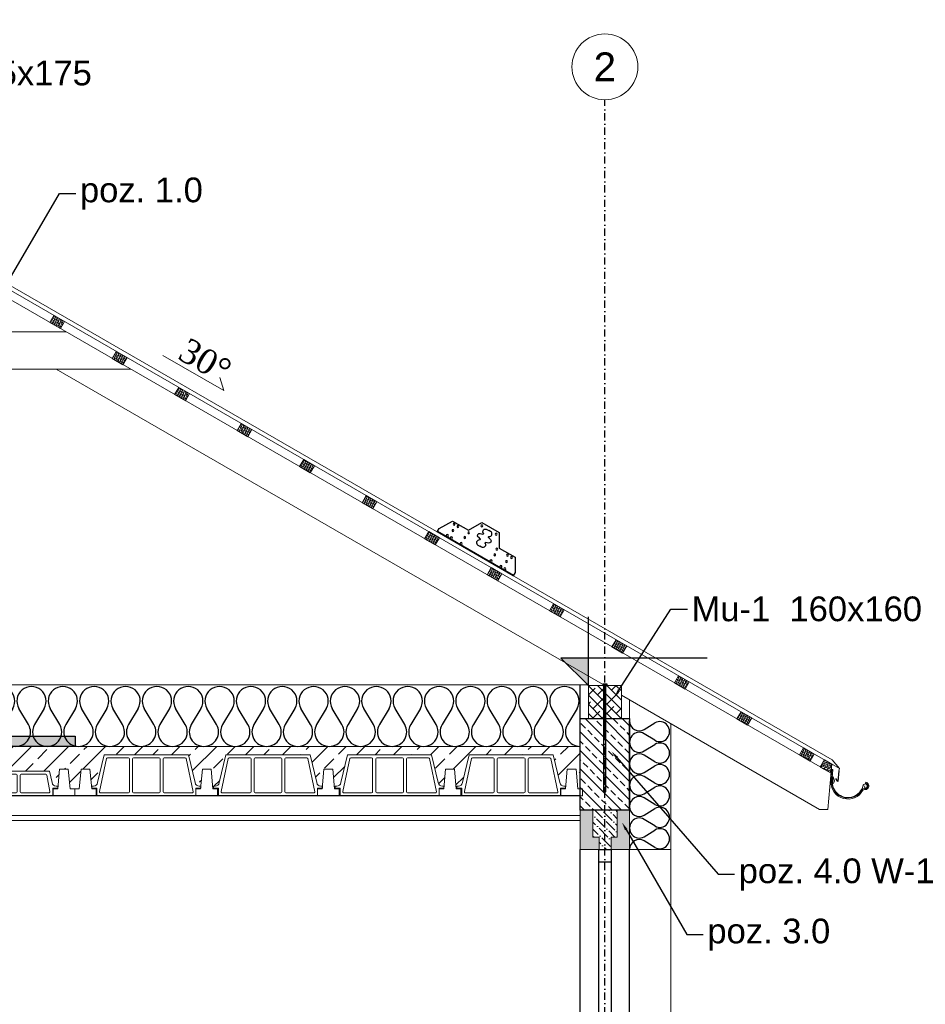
# Model space of a CAD drawing. Header units: millimetres. Extents: x 30042 to 52526, y 144 to 6858.
# Tile 23 of 28: x 42329 to 42768, y 4402 to 4880. Entities that reach past the tile are written whole.
import ezdxf
from ezdxf import colors
from ezdxf.entities.mleader import LeaderData, LeaderLine
from ezdxf.enums import TextEntityAlignment as Align
from ezdxf.math import Vec2, Vec3

# ---------------------------------------------------------------- set-up
doc = ezdxf.new("R2010")
doc.units = ezdxf.units.MM
doc.header["$LTSCALE"] = 100
doc.linetypes.add('DO', pattern=[1, 0.5, -0.24, 0.02, -0.24])
doc.linetypes.add('MO', pattern=[0.7, 0.35, -0.17, 0.01, -0.17])
for name, color, linetype, lineweight in [('_0', 7, 'Continuous', 0), ('BS_3d-krokiew', 42, 'Continuous', 5), ('Dachy', 7, 'Continuous', 9), ('obrobki', 8, 'Continuous', 35), ('sciany_wew', 7, 'Continuous', 18), ('sciany_zew', 7, 'Continuous', 35)]:
    doc.layers.add(name, color=color, linetype=linetype, lineweight=lineweight)
for name, color, linetype in [('A-DRZ', 3, 'Continuous'), ('BA_3d-opis', 2, 'Continuous'), ('BD_itc', 1, 'Continuous'), ('BD_osm', 1, 'MO'), ('BS_osd', 1, 'DO'), ('BS_sru', 7, 'Continuous'), ('CLASSIC', 7, 'Continuous'), ('opisy', 7, 'Continuous'), ('RANNILA', 1, 'Continuous')]:
    doc.layers.add(name, color=color, linetype=linetype)
doc.styles.add('ISO', font='isocpeur.ttf')
doc.styles.add('ISOC', font='isocpeur.ttf')
doc.styles.get("Standard").update_dxf_attribs({"font": 'arial.ttf'})
doc.dimstyles.new('Ł_B 1-50', dxfattribs={"dimtxt": 10, "dimasz": 10, "dimexe": 8, "dimexo": 1, "dimgap": 3, "dimtad": 1, "dimdec": 0, "dimrnd": 0.5, "dimzin": 1, "dimdsep": 46, "dimtxsty": 'ISO', "dimblk": 'OBLIQUE', "dimcen": 10, "dimdle": 8, "dimclrd": 256, "dimclre": 256, "dimclrt": 7, "dimadec": 0, "dimazin": 0, "dimtfac": 1, "dimtdec": 0, "dimtix": 1, "dimtmove": 0, "dimatfit": 2, "dimfxl": 15, "dimfxlon": 1, "dimlwd": -1, "dimlwe": -1, "dimarcsym": 2})

# ---------------------------------------------------------------- blocks, each defined once
blk = doc.blocks.new('rynna')
at = {"layer": 'Dachy', "color": 8, "lineweight": 30, "true_color": 0x757575}
for p, q in [((-3.71, -2.59), (-3.71, -7.74)), ((-3.71, -7.74), (-2.47, -6.45))]:
    blk.add_line(p, q, dxfattribs=at)
at = {"layer": 'Dachy', "color": 8, "true_color": 0x757575}
for p, q in [((-0.74, -8.16), (-0.74, -2.17)), ((-0.25, -2.17), (-0.74, -2.17)), ((-0.25, -8.16), (-0.25, -3.62)), ((-17.17, -6.95), (-17.14, -7.44)), ((-16.75, -9.43), (-16.9, -8.78))]:
    blk.add_line(p, q, dxfattribs=at)
blk.add_lwpolyline([(-0.25, -2.17), (0, -2.17), (0, -5.7), (-0.25, -5.7)], close=True, dxfattribs=at)
for points in [[(-0.74, -7.18), (-0.94, -5.79, 0.735368), (-1.17, -5.75), (-2.04, -7.53, 0.185047), (-2.04, -7.62), (-1.69, -8.87)], [(-0.74, -7.98), (-1, -6.2, 0.735368), (-1.23, -6.16), (-1.9, -7.54, 0.185047), (-1.91, -7.63), (-1.57, -8.83)]]:
    blk.add_lwpolyline(points, format="xyb", dxfattribs=at)
for centre, radius, start, end in [((-17.05, -8.73), 1.78, 94.1177, 275.417), ((-17.05, -8.73), 1.29, 94.1177, 275.417), ((-17, -8.79), 1.01, 1.6952, 180), ((-17, -8.79), 1.01, 180, 259.8012), ((-17.26, -9.23), 0.552, 278.7571, 338.6604), ((-8.53, -7.55), 8.3, 203.8158, 355.8204), ((-8.53, -7.55), 7.56, 187.4127, 10.1929), ((-8.53, -7.55), 7.81, 203.187, 355.5487), ((-17.14, -11.94), 1.45, 42.6525, 83.7677), ((-17.14, -11.94), 1.94, 42.6525, 83.7677)]:
    blk.add_arc(centre, radius, start, end, dxfattribs=at)
blk = doc.blocks.new('postak')
at = {"color": 3, "lineweight": 5}
for p, q in [((12700.5, -8265), (12668.1, -8400.6)), ((12700.5, -8265), (13108.5, -8265)), ((13108.5, -8265), (13141, -8400.6)), ((12711.4, -8284), (12677.5, -8444.4)), ((12716.3, -8280), (12817.4, -8280)), ((12822.4, -8285), (12822.4, -8445)), ((12837.4, -8285), (12837.4, -8445)), ((12842.4, -8280), (12966.7, -8280)), ((12971.7, -8285), (12971.7, -8445)), ((12986.7, -8285), (12986.7, -8445)), ((12991.7, -8280), (13092.8, -8280)), ((13097.6, -8283.8), (13131.6, -8445)), ((12640.5, -8428), (12640.5, -8418)), ((12640.5, -8418), (12648.3, -8418)), ((12640.5, -8428), (12664.5, -8428)), ((12664.5, -8465), (12664.5, -8428)), ((12682.5, -8450), (12817.4, -8450)), ((12842.4, -8450), (12966.7, -8450)), ((12991.7, -8450), (13126.6, -8450)), ((13144.5, -8428), (13168.5, -8428)), ((13144.5, -8465), (13144.5, -8428)), ((13160.8, -8418), (13168.5, -8418)), ((13168.5, -8428), (13168.5, -8418)), ((12664.5, -8465), (13144.5, -8465))]:
    blk.add_line(p, q, dxfattribs=at)
for centre, radius, start, end in [((12716.3, -8285), 5, 90, 168.0807), ((12817.4, -8285), 5, 0, 90), ((12842.4, -8285), 5, 90, 180), ((12966.7, -8285), 5, 0, 90), ((12991.7, -8285), 5, 90, 180), ((13092.8, -8285), 5, 13.4534, 90), ((12648.3, -8398), 20, 270, 352.5885), ((13160.8, -8398), 20, 187.4115, 270), ((12682.5, -8445), 5, 172.5885, 270), ((12817.4, -8445), 5, 270, 0), ((12842.4, -8445), 5, 180, 270), ((12966.7, -8445), 5, 270, 0), ((12991.7, -8445), 5, 180, 270), ((13126.6, -8445), 5, 270, 7.4115)]:
    blk.add_arc(centre, radius, start, end, dxfattribs=at)
blk = doc.blocks.new('125')
at = {"lineweight": 5}
for p, q in [((-376.8, 120), (-389.2, 64.4)), ((-364.6, 101.1), (-378.1, 20.8)), ((-376.8, 120), (71.2, 120)), ((-359.7, 105), (-239.9, 105)), ((-234.9, 100), (-234.9, 20)), ((-219.9, 100), (-219.9, 20)), ((-214.9, 105), (-90.6, 105)), ((-85.6, 100), (-85.6, 20)), ((-70.6, 100), (-70.6, 20)), ((-65.6, 105), (54.2, 105)), ((59.1, 101.1), (72.6, 20.8)), ((71.2, 120), (83.7, 64.4)), ((-416.8, 37), (-416.8, 47)), ((-416.8, 47), (-409, 47)), ((-416.8, 37), (-392.8, 37)), ((-392.8, 0), (-392.8, 37)), ((-392.8, 0), (87.2, 0)), ((-373.2, 15), (-239.9, 15)), ((-214.9, 15), (-90.6, 15)), ((-65.6, 15), (69.3, 15)), ((87.2, 0), (87.2, 37)), ((87.2, 37), (111.2, 37)), ((103.5, 47), (111.2, 47)), ((111.2, 37), (111.2, 47))]:
    blk.add_line(p, q, dxfattribs=at)
for centre, radius, start, end in [((-359.7, 100), 5, 90, 167.3906), ((-239.9, 100), 5, 0, 90), ((-214.9, 100), 5, 90, 180), ((-90.6, 100), 5, 0, 90), ((-65.6, 100), 5, 90, 180), ((54.2, 100), 5, 12.6094, 90), ((-409, 67), 20, 270, 352.5885), ((103.5, 67), 20, 187.4115, 270), ((-373.2, 20), 5, 170.4482, 270), ((-239.9, 20), 5, 270, 0), ((-214.9, 20), 5, 180, 270), ((-90.6, 20), 5, 270, 0), ((-65.6, 20), 5, 180, 270), ((67.6, 20), 5, 270, 9.5518)]:
    blk.add_arc(centre, radius, start, end, dxfattribs=at)
blk = doc.blocks.new('IZ-OC2')
blk.add_lwpolyline([(0, 0, 0.579795), (0.202, 0.353), (0.048, 0.616, -1.746806), (0.452, 0.616), (0.298, 0.353, 1.746806), (0.702, 0.353), (0.548, 0.616, -1.746806), (0.952, 0.616), (0.798, 0.353, 0.579795), (1, 0)], format="xyb")
blk = doc.blocks.new('*U454')
h = blk.add_hatch(color=256)
h.dxf.hatch_style = 1
h.paths.add_polyline_path([(972.59, 378.9), (985.93, 378.9), (985.93, 365.57)])
blk.add_lwpolyline([(1043.57, 378.9), (985.93, 378.9), (985.93, 398.9)])
blk.add_lwpolyline([(985.93, 365.57), (985.93, 378.9), (972.59, 378.9)], close=True)
blk.add_point((985.93, 365.57))
at = {"style": 'ISOC', "flags": 2}
blk.add_attdef('WYSOKOŚĆ', text='', height=10, dxfattribs=at).set_placement((988.58, 378.9), align=Align.BOTTOM_LEFT)
blk = doc.blocks.new('_Oblique')
at = {"color": 0, "linetype": 'ByBlock', "lineweight": -2}
blk.add_line((-0.5, -0.5), (0.5, 0.5), dxfattribs=at)
blk = doc.blocks.new('*D686')
at = {"layer": 'Defpoints', "color": 0, "transparency": 16777216}
for p in [(42118.61, 4863.16), (41920.61, 4748.84), (41957.53, 4742.74), (41849.97, 4728.84), (42351.25, 4728.84)]:
    blk.add_point(p, dxfattribs=at)
at = {"layer": 'sciany_wew', "transparency": 16777216}
blk.add_arc((41885.97, 4728.84), 72.9, 0, 30, dxfattribs=at)
at = {"layer": 'sciany_wew', "transparency": 16777216, "xscale": 10, "yscale": 10, "zscale": 10}
for p, rotation in [((41949.1, 4765.29), 119.9999999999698), ((41958.86, 4728.84), 270)]:
    blk.add_blockref('_Oblique', p, dxfattribs=dict(at, rotation=rotation))
at = {"layer": 'sciany_wew', "color": 7, "transparency": 16777216, "insert": (41964.11, 4749.78), "char_height": 10, "attachment_point": 5, "rotation": 285, "style": 'ISO'}
blk.add_mtext('30%%d', dxfattribs=at)
blk = doc.blocks.new('m16')
at = {"layer": 'BS_osd', "ltscale": 0.5}
blk.add_line((-0.5, 28.16), (-0.5, -24.34), dxfattribs=at)
at = {"layer": 'BS_sru'}
for p, q in [((-1.5, 27.26), (-1.5, 27.46)), ((0.5, 27.46), (-1.5, 27.46)), ((-1.48, 28.09), (-1.48, 27.46)), ((0.48, 27.46), (-1.48, 27.46)), ((0.24, 28.16), (-1.24, 28.16)), ((-1, -4.82), (-1, 27.26)), ((-0.99, 28.09), (-0.99, 27.46)), ((-0.01, 28.09), (-0.01, 27.46)), ((0, -4.82), (0, 27.26)), ((0.48, 28.09), (0.48, 27.46)), ((0.5, 27.26), (0.5, 27.46)), ((-1, -24.34), (-1, -4.82)), ((0, -24.34), (0, -4.82)), ((0, -24.34), (-1, -24.34))]:
    blk.add_line(p, q, dxfattribs=at)
for centre, radius, start, end in [((-1.24, 27.7), 0.465, 58.1553, 121.8447), ((-0.5, 26.41), 1.76, 73.7642, 106.2358), ((0.24, 27.7), 0.465, 58.1553, 121.8447)]:
    blk.add_arc(centre, radius, start, end, dxfattribs=at)
at = {"layer": 'opisy'}
blk.add_line((0.5, 27.26), (-1.5, 27.26), dxfattribs=at)
blk = doc.blocks.new('A$C07F43EE1')
at = {"layer": 'RANNILA', "color": 1}
for p, q in [((196.5, 106.1, 502.2), (197.2, 105.7, 502.2)), ((229.5, 106.1, 502.2), (228.8, 105.7, 502.2)), ((196.5, 67.9, 502.2), (197.2, 68.3, 502.2)), ((229.5, 67.9, 502.2), (228.8, 68.3, 502.2))]:
    blk.add_line(p, q, dxfattribs=at)
at = {"layer": 'RANNILA', "color": 6, "extrusion": (1.2326e-32, -1, 1.83691e-16)}
blk.add_line((202.8, 131, 502.2), (202.8, 131, 504.2), dxfattribs=at)
at = {"layer": 'RANNILA', "color": 6, "extrusion": (-1.2326e-32, -1, 1.83691e-16)}
blk.add_line((223.3, 131, 502.2), (223.3, 131, 504.2), dxfattribs=at)
at = {"layer": 'RANNILA', "color": 6, "extrusion": (1.2326e-32, 1, 1.83691e-16)}
blk.add_line((202.8, 43, 502.2), (202.8, 43, 504.2), dxfattribs=at)
at = {"layer": 'RANNILA', "color": 6, "extrusion": (-1.2326e-32, 1, 1.83691e-16)}
blk.add_line((223.3, 43, 502.2), (223.3, 43, 504.2), dxfattribs=at)
at = {"layer": 'RANNILA', "color": 1, "elevation": 502.2}
blk.add_lwpolyline([(0, 0), (426, 0), (426, 18), (389, 82), (299.3, 82), (261.2, 148), (164.8, 148), (126.7, 82), (37, 82), (0, 18)], close=True, dxfattribs=at)
at = {"layer": 'RANNILA', "color": 1}
for points, elevation in [([(183.6, 96.6), (197.2, 100.7)], 502.2), ([(242.4, 96.6), (228.8, 100.7)], 502.2), ([(183.6, 77.4), (197.2, 73.3)], 502.2), ([(242.4, 77.4), (228.8, 73.3)], 502.2), ([(0, 2), (426, 2)], 504.2)]:
    blk.add_lwpolyline(points, dxfattribs=dict(at, elevation=elevation))
at = {"layer": 'RANNILA', "color": 1, "elevation": 502.2}
for points in [[(197.2, 105.7, -0.805887), (202.8, 131), (213, 131)], [(228.8, 105.7, 0.805887), (223.3, 131), (213, 131)], [(197.2, 68.3, 0.805887), (202.8, 43), (213, 43)], [(228.8, 68.3, -0.805887), (223.3, 43), (213, 43)]]:
    blk.add_lwpolyline(points, format="xyb", dxfattribs=at)
at = {"layer": 'RANNILA', "color": 1}
for centre, radius in [((173, 133, 502.2), 4.5), ((253, 133, 502.2), 4.5), ((52, 72.5, 502.2), 4.5), ((74, 72.5, 502.2), 4.5), ((134, 72.5, 502.2), 4.5), ((292, 72.5, 502.2), 4.5), ((352, 72.5, 502.2), 4.5), ((374, 72.5, 502.2), 4.5), ((52, 8, 504.2), 5.3), ((63, 43, 502.2), 4.5), ((74, 8, 504.2), 5.3), ((129, 8, 504.2), 5.3), ((129, 43, 502.2), 4.5), ((297, 8, 502.2), 5.3), ((297, 43, 502.2), 4.5), ((352, 8, 502.2), 5.3), ((363, 43, 502.2), 4.5), ((374, 8, 502.2), 5.3)]:
    blk.add_circle(centre, radius, dxfattribs=at)
for centre, radius, start, end in [((186.5, 87, 502.2), 10, 106.996, 180), ((195.5, 103.2, 502.2), 3, 302.751, 71.9986), ((230.5, 103.2, 502.2), 3, 108.0014, 237.249), ((239.5, 87, 502.2), 10, 0, 73.004), ((186.5, 87, 502.2), 10, 180, 253.004), ((195.5, 70.8, 502.2), 3, 288.0014, 57.249), ((230.5, 70.8, 502.2), 3, 122.751, 251.9986), ((239.5, 87, 502.2), 10, 286.996, 0)]:
    blk.add_arc(centre, radius, start, end, dxfattribs=at)

msp = doc.modelspace()

# ---------------------------------------------------------------- hatches: boundary and pattern name
h = msp.add_hatch()
h.set_pattern_fill('ANSI33', color=256)
h.set_pattern_definition([(135, (84335.528, 40.815), (4.4901281, 4.4901281), []), (135, (84331.038, 40.815), (4.4901281, 4.4901281), [3.175, -1.5875])])
h.paths.add_polyline_path([(42600.61, 4496.59), (42624.61, 4496.59), (42624.61, 4541.16), (42600.61, 4541.16)])
msp.add_hatch(color=256).paths.add_polyline_path([(42355.61, 4527.59), (42205.61, 4527.59), (42205.61, 4532.59), (42355.61, 4532.59)])
h = msp.add_hatch()
h.set_pattern_fill('ANSI33', color=256, scale=2, style=0)
edge = h.paths.add_edge_path()
edge.add_line((42428.74, 4523.59), (42469.54, 4523.59))
edge.add_line((42469.54, 4523.59), (42472.78, 4510.03))
edge.add_arc((42474.77, 4510.29), 2, 187.4115, 270)
edge.add_line((42474.77, 4508.29), (42475.58, 4508.29))
edge.add_line((42475.58, 4508.29), (42476.32, 4516.59))
edge.add_line((42476.32, 4516.59), (42480.62, 4516.59))
edge.add_line((42480.62, 4516.59), (42481.47, 4507.09))
edge.add_line((42481.47, 4507.09), (42481.74, 4507.09))
edge.add_line((42481.74, 4507.09), (42481.74, 4508.29))
edge.add_line((42481.74, 4508.29), (42482.51, 4508.29))
edge.add_arc((42482.51, 4510.29), 2, 270, 352.5885)
edge.add_line((42484.5, 4510.03), (42487.74, 4523.59))
edge.add_line((42487.74, 4523.59), (42528.54, 4523.59))
edge.add_line((42528.54, 4523.59), (42531.78, 4510.03))
edge.add_arc((42533.77, 4510.29), 2, 187.4115, 270)
edge.add_line((42533.77, 4508.29), (42534.58, 4508.29))
edge.add_line((42534.58, 4508.29), (42535.32, 4516.59))
edge.add_line((42535.32, 4516.59), (42539.62, 4516.59))
edge.add_line((42539.62, 4516.59), (42540.47, 4507.09))
edge.add_line((42540.47, 4507.09), (42540.74, 4507.09))
edge.add_line((42540.74, 4507.09), (42540.74, 4508.29))
edge.add_line((42540.74, 4508.29), (42541.51, 4508.29))
edge.add_arc((42541.51, 4510.29), 2, 270, 352.5885)
edge.add_line((42543.5, 4510.03), (42546.74, 4523.59))
edge.add_line((42546.74, 4523.59), (42587.54, 4523.59))
edge.add_line((42587.54, 4523.59), (42590.78, 4510.03))
edge.add_arc((42592.77, 4510.29), 2, 187.4115, 270)
edge.add_line((42592.77, 4508.29), (42593.58, 4508.29))
edge.add_line((42593.58, 4508.29), (42594.32, 4516.59))
edge.add_line((42594.32, 4516.59), (42598.62, 4516.59))
edge.add_line((42598.62, 4516.59), (42599.47, 4507.09))
edge.add_line((42599.47, 4507.09), (42600.61, 4507.09))
edge.add_line((42600.61, 4507.09), (42600.61, 4527.59))
edge.add_line((42600.61, 4527.59), (42280.61, 4527.59))
edge.add_line((42280.61, 4527.59), (42280.61, 4516.59))
edge.add_line((42280.61, 4516.59), (42282.76, 4516.59))
edge.add_line((42282.76, 4516.59), (42283.61, 4507.09))
edge.add_line((42283.61, 4507.09), (42285.86, 4507.09))
edge.add_line((42285.86, 4507.09), (42285.86, 4507.09))
edge.add_line((42285.86, 4507.09), (42288.11, 4507.09))
edge.add_line((42288.11, 4507.09), (42288.96, 4516.59))
edge.add_line((42288.96, 4516.59), (42293.26, 4516.59))
edge.add_line((42293.26, 4516.59), (42294.11, 4507.09))
edge.add_line((42294.11, 4507.09), (42294.33, 4507.09))
edge.add_line((42294.33, 4507.09), (42294.33, 4508.29))
edge.add_line((42294.33, 4508.29), (42295.1, 4508.29))
edge.add_ellipse((42295.1, 4510.29), major_axis=(1.41, 1.41), ratio=1, start_angle=225, end_angle=307.5885)
edge.add_line((42297.09, 4510.03), (42298.33, 4515.59))
edge.add_line((42298.33, 4515.59), (42343.13, 4515.59))
edge.add_line((42343.13, 4515.59), (42344.37, 4510.03))
edge.add_ellipse((42346.36, 4510.29), major_axis=(1.41, 1.41), ratio=1, start_angle=142.4115, end_angle=225)
edge.add_line((42346.36, 4508.29), (42347.21, 4508.29))
edge.add_line((42347.21, 4508.29), (42347.96, 4516.59))
edge.add_line((42347.96, 4516.59), (42352.26, 4516.59))
edge.add_line((42352.26, 4516.59), (42353.11, 4507.09))
edge.add_line((42353.11, 4507.09), (42355.36, 4507.09))
edge.add_line((42355.36, 4507.09), (42357.61, 4507.09))
edge.add_line((42357.61, 4507.09), (42358.46, 4516.59))
edge.add_line((42358.46, 4516.59), (42362.76, 4516.59))
edge.add_line((42362.76, 4516.59), (42363.59, 4507.29))
edge.add_line((42363.59, 4507.29), (42363.74, 4507.29))
edge.add_line((42363.74, 4507.29), (42363.74, 4508.29))
edge.add_line((42363.74, 4508.29), (42364.51, 4508.29))
edge.add_arc((42364.51, 4510.29), 2, 270, 352.5885)
edge.add_line((42366.5, 4510.03), (42369.74, 4523.59))
edge.add_line((42369.74, 4523.59), (42410.54, 4523.59))
edge.add_line((42410.54, 4523.59), (42413.78, 4510.03))
edge.add_arc((42415.77, 4510.29), 2, 187.4115, 270)
edge.add_line((42415.77, 4508.29), (42416.58, 4508.29))
edge.add_line((42416.58, 4508.29), (42417.32, 4516.59))
edge.add_line((42417.32, 4516.59), (42421.62, 4516.59))
edge.add_line((42421.62, 4516.59), (42422.47, 4507.09))
edge.add_line((42422.47, 4507.09), (42422.74, 4507.09))
edge.add_line((42422.74, 4507.09), (42422.74, 4508.29))
edge.add_line((42422.74, 4508.29), (42423.51, 4508.29))
edge.add_arc((42423.51, 4510.29), 2, 270, 352.5885)
edge.add_line((42425.5, 4510.03), (42428.74, 4523.59))
at = {"layer": 'BS_3d-krokiew'}
h = msp.add_hatch(dxfattribs=at)
h.set_pattern_fill('ANSI38', color=256, scale=0.25, angle=35, style=0)
h.set_pattern_definition([(110, (49132.00155, 3571.7293), (0.74588102, 0.27147849), []), (20, (49132.00155, 3571.7293), (1.76324052, -0.20292404), [1.984375, -1.190625])])
h.paths.add_polyline_path([(42348.45, 4730.46), (42343.25, 4733.46), (42345.25, 4736.92), (42350.45, 4733.92)])
h = msp.add_hatch(dxfattribs=at)
h.set_pattern_fill('ANSI38', color=256, scale=0.25, angle=35, style=0)
h.set_pattern_definition([(110, (49162.31244, 3554.2293), (0.74588102, 0.27147849), []), (20, (49162.31244, 3554.2293), (1.76324052, -0.20292404), [1.984375, -1.190625])])
h.paths.add_polyline_path([(42378.76, 4712.96), (42373.56, 4715.96), (42375.56, 4719.42), (42380.76, 4716.42)])
h = msp.add_hatch(dxfattribs=at)
h.set_pattern_fill('ANSI38', color=256, scale=0.25, angle=35, style=0)
h.set_pattern_definition([(110, (49192.6233, 3536.7293), (0.74588102, 0.27147849), []), (20, (49192.6233, 3536.7293), (1.76324052, -0.20292404), [1.984375, -1.190625])])
h.paths.add_polyline_path([(42409.07, 4695.46), (42403.87, 4698.46), (42405.87, 4701.92), (42411.07, 4698.92)])
h = msp.add_hatch(dxfattribs=at)
h.set_pattern_fill('ANSI38', color=256, scale=0.25, angle=35, style=0)
h.set_pattern_definition([(110, (49222.9342, 3519.2293), (0.74588102, 0.27147849), []), (20, (49222.9342, 3519.2293), (1.76324052, -0.20292404), [1.984375, -1.190625])])
h.paths.add_polyline_path([(42439.38, 4677.96), (42434.18, 4680.96), (42436.18, 4684.42), (42441.38, 4681.42)])
h = msp.add_hatch(dxfattribs=at)
h.set_pattern_fill('ANSI38', color=256, scale=0.25, angle=35, style=0)
h.set_pattern_definition([(110, (49253.2451, 3501.7293), (0.74588102, 0.27147849), []), (20, (49253.2451, 3501.7293), (1.76324052, -0.20292404), [1.984375, -1.190625])])
h.paths.add_polyline_path([(42469.69, 4660.46), (42464.49, 4663.46), (42466.49, 4666.92), (42471.69, 4663.92)])
h = msp.add_hatch(dxfattribs=at)
h.set_pattern_fill('ANSI38', color=256, scale=0.25, angle=35, style=0)
h.set_pattern_definition([(110, (49283.556, 3484.2293), (0.74588102, 0.27147849), []), (20, (49283.556, 3484.2293), (1.76324052, -0.20292404), [1.984375, -1.190625])])
h.paths.add_polyline_path([(42500, 4642.96), (42494.8, 4645.96), (42496.8, 4649.42), (42502, 4646.42)])
h = msp.add_hatch(dxfattribs=at)
h.set_pattern_fill('ANSI38', color=256, scale=0.25, angle=35, style=0)
h.set_pattern_definition([(110, (49313.8669, 3466.7293), (0.74588102, 0.27147849), []), (20, (49313.8669, 3466.7293), (1.76324052, -0.20292404), [1.984375, -1.190625])])
h.paths.add_polyline_path([(42530.31, 4625.46), (42525.12, 4628.46), (42527.12, 4631.92), (42532.31, 4628.92)])
h = msp.add_hatch(dxfattribs=at)
h.set_pattern_fill('ANSI38', color=256, scale=0.25, angle=35, style=0)
h.set_pattern_definition([(110, (49344.1778, 3449.2293), (0.74588102, 0.27147849), []), (20, (49344.1778, 3449.2293), (1.76324052, -0.20292404), [1.984375, -1.190625])])
h.paths.add_polyline_path([(42560.62, 4607.96), (42555.43, 4610.96), (42557.43, 4614.42), (42562.62, 4611.42)])
h = msp.add_hatch(dxfattribs=at)
h.set_pattern_fill('ANSI38', color=256, scale=0.25, angle=35, style=0)
h.set_pattern_definition([(110, (49374.4887, 3431.7293), (0.74588102, 0.27147849), []), (20, (49374.4887, 3431.7293), (1.76324052, -0.20292404), [1.984375, -1.190625])])
h.paths.add_polyline_path([(42590.93, 4590.46), (42585.74, 4593.46), (42587.74, 4596.92), (42592.93, 4593.92)])
h = msp.add_hatch(dxfattribs=at)
h.set_pattern_fill('ANSI38', color=256, scale=0.25, angle=35, style=0)
h.set_pattern_definition([(110, (49404.79956, 3414.2293), (0.74588102, 0.27147849), []), (20, (49404.79956, 3414.2293), (1.76324052, -0.20292404), [1.984375, -1.190625])])
h.paths.add_polyline_path([(42621.24, 4572.96), (42616.05, 4575.96), (42618.05, 4579.42), (42623.24, 4576.42)])
h = msp.add_hatch(dxfattribs=at)
h.set_pattern_fill('ANSI38', color=256, scale=0.25, angle=35, style=0)
h.set_pattern_definition([(110, (49435.11044, 3396.7293), (0.74588102, 0.27147849), []), (20, (49435.11044, 3396.7293), (1.76324052, -0.20292404), [1.984375, -1.190625])])
h.paths.add_polyline_path([(42651.55, 4555.46), (42646.36, 4558.46), (42648.36, 4561.92), (42653.55, 4558.92)])
h = msp.add_hatch(dxfattribs=at)
h.set_pattern_fill('ANSI38', color=256, style=0)
h.set_pattern_definition([(135, (41740.216, 4640.161), (2.245064, 2.245064), []), (45, (41740.216, 4640.161), (6.735192, 2.245064), [7.9375, -4.7625])])
h.paths.add_polyline_path([(42604.61, 4541.16), (42620.61, 4541.16), (42620.61, 4557.16), (42604.61, 4557.16)])
h = msp.add_hatch(dxfattribs=at)
h.set_pattern_fill('ANSI38', color=256, scale=0.25, angle=35, style=0)
h.set_pattern_definition([(110, (49465.4213, 3379.2293), (0.74588102, 0.27147849), []), (20, (49465.4213, 3379.2293), (1.76324052, -0.20292404), [1.984375, -1.190625])])
h.paths.add_polyline_path([(42681.87, 4537.96), (42676.67, 4540.96), (42678.67, 4544.42), (42683.87, 4541.42)])
h = msp.add_hatch(dxfattribs=at)
h.set_pattern_fill('ANSI38', color=256, scale=0.25, angle=35, style=0)
h.set_pattern_definition([(110, (49495.7322, 3361.7293), (0.74588102, 0.27147849), []), (20, (49495.7322, 3361.7293), (1.76324052, -0.20292404), [1.984375, -1.190625])])
h.paths.add_polyline_path([(42712.18, 4520.46), (42706.98, 4523.46), (42708.98, 4526.92), (42714.18, 4523.92)])
h = msp.add_hatch(dxfattribs=at)
h.set_pattern_fill('ANSI38', color=256, scale=0.25, angle=265, style=0)
h.set_pattern_definition([(340, (35990.615, 196.3467), (-0.27147849, -0.74588102), []), (250, (35990.615, 196.3467), (-1.288837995, -1.22028355), [1.984375, -1.190625])])
h.paths.add_polyline_path([(42722.34, 4514.59), (42722.73, 4518.99), (42719.15, 4521.05), (42717.15, 4517.59)])
at = {"layer": 'sciany_zew', "lineweight": 5}
for points in [[(42600.61, 4496.59), (42600.61, 4477.59), (42609.82, 4477.59), (42609.82, 4483.59), (42606.82, 4483.59), (42606.82, 4496.59)], [(42624.61, 4496.59), (42624.61, 4477.59), (42615.61, 4477.59), (42615.61, 4483.59), (42618.61, 4483.59), (42618.61, 4496.59)]]:
    msp.add_hatch(color=34, dxfattribs=at).paths.add_polyline_path(points)
h = msp.add_hatch(dxfattribs=at)
h.set_pattern_fill('ANSI36', color=256, scale=0.75, angle=90, style=0)
h.set_pattern_definition([(135, (-1125.564, -1014.3884), (-4.63044456, 1.26284852), [5.953125, -1.190625, 0, -1.190625])])
h.paths.add_polyline_path([(42606.82, 4496.59), (42618.61, 4496.59), (42618.61, 4483.59), (42615.61, 4483.59), (42615.61, 4477.59), (42609.82, 4477.59), (42609.82, 4483.59), (42606.82, 4483.59)])

# ---------------------------------------------------------------- linework, layer by layer
for p, q in [((42600.61, 4496.59), (42600.61, 4557.59)), ((42624.61, 4496.59), (42624.61, 4540)), ((42600.61, 4503.59), (41600.61, 4503.59))]:
    msp.add_line(p, q)
for points in [[(42624.61, 4496.59), (42600.61, 4496.59), (42600.61, 4541.16), (42624.61, 4541.16)], [(42355.61, 4527.59), (42205.61, 4527.59), (42205.61, 4532.59), (42355.61, 4532.59)]]:
    msp.add_lwpolyline(points, close=True)
at = {"lineweight": 5}
for points in [[(42347.96, 4516.59), (42352.26, 4516.59), (42353.11, 4507.09), (42355.36, 4507.09), (42355.36, 4503.59), (42344.86, 4503.59), (42344.86, 4507.09), (42347.11, 4507.09), (42347.96, 4516.59)], [(42358.46, 4516.59), (42362.76, 4516.59), (42363.61, 4507.09), (42365.86, 4507.09), (42365.86, 4503.59), (42355.36, 4503.59), (42355.36, 4507.09), (42357.61, 4507.09), (42358.46, 4516.59)], [(42417.32, 4516.59), (42421.62, 4516.59), (42422.47, 4507.09), (42424.72, 4507.09), (42424.72, 4503.59), (42414.22, 4503.59), (42414.22, 4507.09), (42416.47, 4507.09), (42417.32, 4516.59)], [(42476.32, 4516.59), (42480.62, 4516.59), (42481.47, 4507.09), (42483.72, 4507.09), (42483.72, 4503.59), (42473.22, 4503.59), (42473.22, 4507.09), (42475.47, 4507.09), (42476.32, 4516.59)], [(42535.32, 4516.59), (42539.62, 4516.59), (42540.47, 4507.09), (42542.72, 4507.09), (42542.72, 4503.59), (42532.22, 4503.59), (42532.22, 4507.09), (42534.47, 4507.09), (42535.32, 4516.59)], [(42594.32, 4516.59), (42598.62, 4516.59), (42599.47, 4507.09), (42601.72, 4507.09), (42601.72, 4503.59), (42591.22, 4503.59), (42591.22, 4507.09), (42593.47, 4507.09), (42594.32, 4516.59)]]:
    msp.add_lwpolyline(points, dxfattribs=at)
at = {"layer": '_0', "lineweight": 5}
msp.add_lwpolyline([(42600.61, 4477.59), (42624.61, 4477.59)], dxfattribs=at)
at = {"layer": 'A-DRZ', "color": 1}
for points in [[(42600.61, 4241.59), (42600.61, 4477.59)], [(42624.61, 4241.59), (42624.61, 4477.59)]]:
    msp.add_lwpolyline(points, dxfattribs=at)
at = {"layer": 'A-DRZ'}
for points in [[(42609.71, 4241.59), (42609.71, 4477.59), (42615.71, 4477.59), (42615.71, 4241.59)], [(42609.71, 4471.59), (42615.71, 4471.59)]]:
    msp.add_lwpolyline(points, dxfattribs=at)
at = {"layer": 'BD_osm', "ltscale": 0.1}
msp.add_lwpolyline([(42612.61, 3991.59), (42612.61, 4841.59)], dxfattribs=at)
msp.add_lwpolyline([(42612.61, 3991.59), (42612.61, 4841.59)], dxfattribs=at)
at = {"layer": 'BS_3d-krokiew'}
for points in [[(42722.34, 4514.59), (42100.61, 4873.55)], [(41849.97, 4728.84), (42351.25, 4728.84)], [(41818.79, 4710.84), (42382.42, 4710.84)], [(42612.61, 4557.16), (42346.42, 4710.84)], [(42716.8, 4497), (42620.61, 4552.54)], [(42722.73, 4518.99), (42720.78, 4497), (42716.8, 4497)], [(42722.73, 4518.99), (42719.15, 4521.05), (42717.15, 4517.59), (42722.34, 4514.59)]]:
    msp.add_lwpolyline(points, dxfattribs=at)
for points in [[(42348.45, 4730.46), (42343.25, 4733.46), (42345.25, 4736.92), (42350.45, 4733.92)], [(42378.76, 4712.96), (42373.56, 4715.96), (42375.56, 4719.42), (42380.76, 4716.42)], [(42409.07, 4695.46), (42403.87, 4698.46), (42405.87, 4701.92), (42411.07, 4698.92)], [(42439.38, 4677.96), (42434.18, 4680.96), (42436.18, 4684.42), (42441.38, 4681.42)], [(42469.69, 4660.46), (42464.49, 4663.46), (42466.49, 4666.92), (42471.69, 4663.92)], [(42500, 4642.96), (42494.8, 4645.96), (42496.8, 4649.42), (42502, 4646.42)], [(42530.31, 4625.46), (42525.12, 4628.46), (42527.12, 4631.92), (42532.31, 4628.92)], [(42560.62, 4607.96), (42555.43, 4610.96), (42557.43, 4614.42), (42562.62, 4611.42)], [(42590.93, 4590.46), (42585.74, 4593.46), (42587.74, 4596.92), (42592.93, 4593.92)], [(42621.24, 4572.96), (42616.05, 4575.96), (42618.05, 4579.42), (42623.24, 4576.42)], [(42651.55, 4555.46), (42646.36, 4558.46), (42648.36, 4561.92), (42653.55, 4558.92)], [(42604.61, 4541.16), (42620.61, 4541.16), (42620.61, 4557.16), (42604.61, 4557.16)], [(42681.87, 4537.96), (42676.67, 4540.96), (42678.67, 4544.42), (42683.87, 4541.42)], [(42712.18, 4520.46), (42706.98, 4523.46), (42708.98, 4526.92), (42714.18, 4523.92)]]:
    msp.add_lwpolyline(points, close=True, dxfattribs=at)
at = {"layer": 'Dachy'}
for points in [[(42427.74, 4700.38), (42398.11, 4717.48)], [(42427.74, 4700.38), (42425.85, 4706.72)], [(42714.29, 4523.86), (42726.38, 4516.88), (42726.17, 4515.71)]]:
    msp.add_lwpolyline(points, dxfattribs=at)
at = {"layer": 'obrobki', "color": 34, "lineweight": 5}
for points in [[(42600.61, 4496.59), (42600.61, 4477.59), (42609.82, 4477.59), (42609.82, 4483.59), (42606.82, 4483.59), (42606.82, 4496.59)], [(42624.61, 4496.59), (42624.61, 4477.59), (42615.61, 4477.59), (42615.61, 4483.59), (42618.61, 4483.59), (42618.61, 4496.59)]]:
    msp.add_lwpolyline(points, close=True, dxfattribs=at)
at = {"layer": 'opisy', "lineweight": 5}
msp.add_circle((42612.61, 4857.59), 16, dxfattribs=at)
at = {"layer": 'sciany_wew'}
msp.add_line((42624.61, 4541.16), (42624.61, 4550.23), dxfattribs=at)
for points in [[(42722.92, 4521.18), (42100.61, 4880.48)], [(42722.73, 4518.99), (42100.61, 4878.17)], [(41600.61, 4557.59), (42604.18, 4557.59)], [(42624.61, 4477.59), (42644.61, 4477.59), (42644.61, 4538.69)], [(41600.61, 4527.59), (42600.61, 4527.59)], [(42726.38, 4516.88), (42722.92, 4521.18)], [(41600.61, 4494.09), (42600.61, 4494.09)], [(41600.61, 4491.59), (42600.61, 4491.59)], [(42644.61, 4241.59), (42644.61, 4477.59), (42624.61, 4477.59)]]:
    msp.add_lwpolyline(points, dxfattribs=at)
msp.add_lwpolyline([(42600.61, 4496.59), (42600.61, 4477.59), (42624.61, 4477.59), (42624.61, 4496.59)], close=True, dxfattribs=at)
at = {"layer": 'sciany_zew', "lineweight": 5}
for points in [[(42624.61, 4496.59), (42600.82, 4496.59)], [(42606.82, 4496.59), (42618.61, 4496.59), (42618.61, 4483.59), (42615.61, 4483.59), (42615.61, 4477.59), (42609.82, 4477.59), (42609.82, 4483.59), (42606.82, 4483.59), (42606.82, 4496.59)]]:
    msp.add_lwpolyline(points, dxfattribs=at)

# ---------------------------------------------------------------- block references
at = {"lineweight": 5}
msp.add_blockref('*U454', (41618.68, 4191.59), dxfattribs=at)
for name, p, xscale, yscale, zscale in [('postak', (41099.69, 5350.09), 0.09999999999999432, 0.09999999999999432, 0.09999999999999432), ('postak', (41158.69, 5350.09), 0.09999999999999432, 0.09999999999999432, 0.09999999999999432), ('postak', (41217.69, 5350.09), 0.09999999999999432, 0.09999999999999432, 0.09999999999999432), ('postak', (41276.69, 5350.09), 0.09999999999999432, 0.09999999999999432, 0.09999999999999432), ('125', (42336.01, 4503.59), 0.1000000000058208, 0.1000000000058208, 0.1000000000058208)]:
    msp.add_blockref(name, p, dxfattribs=dict(at, xscale=xscale, yscale=yscale, zscale=zscale))
at = {"layer": 'BA_3d-opis', "color": 2, "xscale": -1}
msp.add_blockref('m16', (42612.11, 4529.9), dxfattribs=at)
at = {"layer": 'BD_itc', "xscale": 30.42424242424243, "yscale": 30, "zscale": 30.42424242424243, "row_count": 1, "column_count": 33, "row_spacing": 0, "column_spacing": 30.42424242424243}
msp.add_blockref('IZ-OC2', (41596.61, 4527.61), dxfattribs=at)
at = {"layer": 'BD_itc', "xscale": 20.80143407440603, "yscale": 20, "zscale": 20.80143407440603, "rotation": 270, "row_count": 1, "column_count": 3, "row_spacing": 0, "column_spacing": 20.80143407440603}
msp.add_blockref('IZ-OC2', (42624.61, 4540), dxfattribs=at)
at = {"layer": 'CLASSIC', "color": 1, "xscale": -0.1000000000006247, "yscale": 0.0999999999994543, "zscale": 0.1000000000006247, "rotation": 329.9407939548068}
msp.add_blockref('A$C07F43EE1', (42568.17, 4610.48, -50.22), dxfattribs=at)
at = {"layer": 'Dachy', "xscale": -1, "rotation": 355}
msp.add_blockref('rynna', (42722.7, 4518.62), dxfattribs=at)

# ---------------------------------------------------------------- texts
at = {"layer": 'Dachy', "insert": (42415.63, 4709.67), "char_height": 12, "width": 36.5336, "attachment_point": 8, "rotation": 330, "style": 'ISO'}
msp.add_mtext('{\\fTimes New Roman|b0|i0|c238|p18;30°}', dxfattribs=at)
at = {"layer": 'opisy', "lineweight": 5, "insert": (42612.61, 4857.59), "char_height": 14, "attachment_point": 5}
msp.add_mtext_dynamic_manual_height_columns('2', width=22.5475, gutter_width=70, heights=[14], dxfattribs=at)

# ---------------------------------------------------------------- dimensions: what is measured, and where the dimension line sits
at = {"layer": 'sciany_wew'}
dim = msp.add_angular_dim_2l(base=(41957.53, 4742.74), line1=((41920.61, 4748.84), (42118.61, 4863.16)), line2=((41849.97, 4728.84), (42351.25, 4728.84)), dimstyle='Ł_B 1-50', dxfattribs=at)
dim.commit()
dim.dimension.update_dxf_attribs({"geometry": '*D686', "text_midpoint": (41964.11, 4749.78)})

# ---------------------------------------------------------------- leaders
ml = msp.add_multileader_mtext('Standard')
ml.set_content('K-1  115x175', color=256)
ml.set_leader_properties()
ml.build(insert=Vec2(0, 0))
ctx = ml.context
ctx.base_point, ctx.char_height, ctx.plane_origin = Vec3(42261.97, 4854.48), 12, Vec3(42218.21, 4793.08)
notes = []
notes.append((ctx, [(0, (1, 1, 0), (42253.97, 4854.48), (1, 0), 8, [(0, [(42218.21, 4793.08)], 0, [])])]))
ctx.mtext.insert, ctx.mtext.flow_direction = Vec3(42263.97, 4860.59), 5
ml = msp.add_multileader_mtext('Standard')
ml.set_content('poz. 1.0', color=256)
ml.set_leader_properties()
ml.build(insert=Vec2(0, 0))
ctx = ml.context
ctx.base_point, ctx.char_height, ctx.plane_origin = Vec3(42355.92, 4796.16), 12, Vec3(42312.16, 4734.76)
notes.append((ctx, [(0, (1, 1, 0), (42347.92, 4796.16), (1, 0), 8, [(0, [(42312.16, 4734.76)], 0, [])])]))
ctx.mtext.insert, ctx.mtext.flow_direction = Vec3(42357.92, 4803.83), 5
ml = msp.add_multileader_mtext('Standard')
ml.set_content('Mu-1  160x160', color=256)
ml.set_leader_properties()
ml.build(insert=Vec2(0, 0))
ctx = ml.context
ctx.base_point, ctx.char_height, ctx.plane_origin = Vec3(42652.66, 4594.32), 12, Vec3(42608.9, 4532.92)
notes.append((ctx, [(0, (1, 1, 0), (42644.66, 4594.32), (1, 0), 8, [(0, [(42617.3, 4551.56)], 0, [])])]))
ctx.mtext.insert, ctx.mtext.flow_direction = Vec3(42654.66, 4600.42), 5
ml = msp.add_multileader_mtext('Standard')
ml.set_content('poz. 4.0 W-1', color=256)
ml.set_leader_properties()
ml.build(insert=Vec2(0, 0))
ctx = ml.context
ctx.base_point, ctx.char_height, ctx.plane_origin = Vec3(42675.55, 4465.55), 12, Vec3(42631.79, 4404.15)
notes.append((ctx, [(0, (1, 1, 0), (42667.55, 4465.55), (1, 0), 8, [(0, [(42615.83, 4525.19)], 0, [])])]))
ctx.mtext.insert, ctx.mtext.flow_direction = Vec3(42677.55, 4473.22), 5
ml = msp.add_multileader_mtext('Standard')
ml.set_content('poz. 3.0', color=256)
ml.set_leader_properties()
ml.build(insert=Vec2(0, 0))
ctx = ml.context
ctx.base_point, ctx.char_height, ctx.plane_origin = Vec3(42660.34, 4436.33), 12, Vec3(42608.85, 4352.32)
notes.append((ctx, [(0, (1, 1, 0), (42652.34, 4436.33), (1, 0), 8, [(0, [(42620.95, 4490.69)], 0, [])])]))
ctx.mtext.insert, ctx.mtext.flow_direction = Vec3(42662.34, 4444), 5
for ctx, leaders in notes:
    for number, flags, end, landing, length, lines in leaders:
        leader = LeaderData()
        leader.index, (leader.has_last_leader_line, leader.has_dogleg_vector, leader.attachment_direction) = number, flags
        leader.last_leader_point, leader.dogleg_vector, leader.dogleg_length = Vec3(end), Vec3(landing), length
        for number, points, colour, breaks in lines:
            line = LeaderLine()
            line.index, line.vertices, line.color, line.breaks = number, Vec3.list(points), colors.encode_raw_color(colour), breaks
            leader.lines.append(line)
        ctx.leaders.append(leader)

doc.saveas('drawing.dxf')
